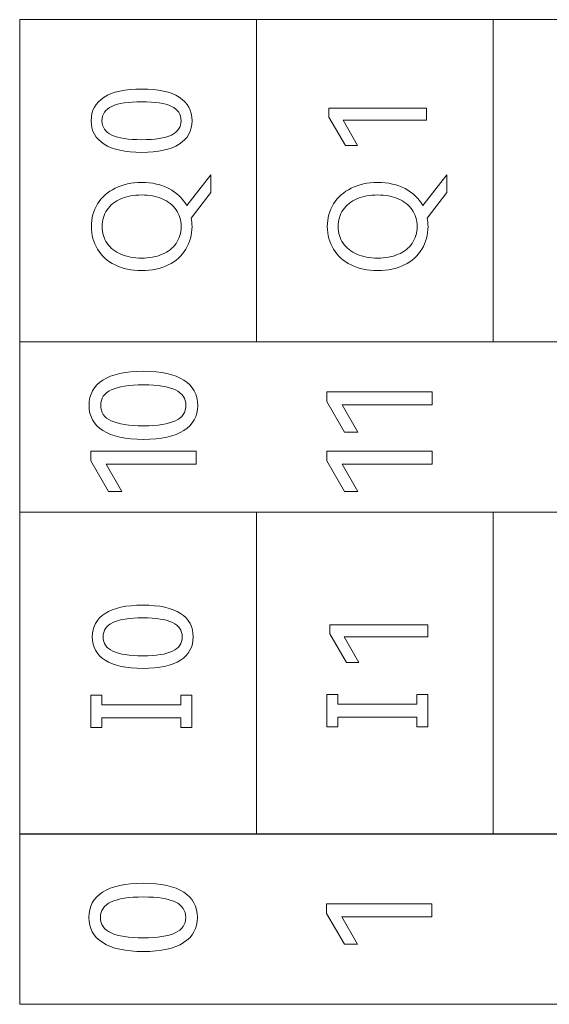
# Model space of a CAD drawing. Header units: millimetres. Extents: x 0 to 427, y 0 to 299.
# Tile 11 of 23: x 124 to 133, y 155 to 171. Entities that reach past the tile are written whole.
import ezdxf

# ---------------------------------------------------------------- set-up
doc = ezdxf.new("R2010")
doc.units = ezdxf.units.MM
doc.header["$MEASUREMENT"] = 0
doc.layers.add('layer 1', color=7, linetype='Continuous')

msp = doc.modelspace()

# ---------------------------------------------------------------- linework, layer by layer
at = {"layer": 'layer 1', "lineweight": 9}
for points, knots in [([(160.629, 171.486), (160.629, 171.486), (156.559, 171.486), (156.559, 171.486), (156.559, 171.486), (156.559, 171.486), (152.489, 171.486), (152.489, 171.486), (152.489, 171.486), (152.489, 171.486), (148.418, 171.486), (148.418, 171.486), (148.418, 171.486), (148.418, 171.486), (144.348, 171.486), (144.348, 171.486), (144.348, 171.486), (144.348, 171.486), (140.278, 171.486), (140.278, 171.486), (140.278, 171.486), (140.278, 171.486), (136.207, 171.486), (136.207, 171.486), (136.207, 171.486), (136.207, 171.486), (132.137, 171.486), (132.137, 171.486), (132.137, 171.486), (132.137, 171.486), (128.067, 171.486), (128.067, 171.486), (128.067, 171.486), (128.067, 171.486), (123.997, 171.486), (123.997, 171.486)], [0, 0, 0, 0, 0.111111, 0.111111, 0.111111, 0.111111, 0.222222, 0.222222, 0.222222, 0.222222, 0.333333, 0.333333, 0.333333, 0.333333, 0.444444, 0.444444, 0.444444, 0.444444, 0.555556, 0.555556, 0.555556, 0.555556, 0.666667, 0.666667, 0.666667, 0.666667, 0.777778, 0.777778, 0.777778, 0.777778, 0.888889, 0.888889, 0.888889, 0.888889, 1, 1, 1, 1]), ([(126.094, 170.292), (126.379, 170.292), (126.594, 170.245), (126.74, 170.151), (126.74, 170.151), (126.886, 170.057), (126.959, 169.922), (126.959, 169.746), (126.959, 169.746), (126.959, 169.572), (126.886, 169.438), (126.739, 169.344), (126.739, 169.344), (126.592, 169.25), (126.377, 169.203), (126.094, 169.203), (126.094, 169.203), (125.81, 169.203), (125.594, 169.25), (125.447, 169.344), (125.447, 169.344), (125.299, 169.438), (125.225, 169.572), (125.225, 169.746), (125.225, 169.746), (125.225, 169.922), (125.299, 170.057), (125.446, 170.151), (125.446, 170.151), (125.592, 170.245), (125.809, 170.292), (126.094, 170.292)], [0, 0, 0, 0, 0.125, 0.125, 0.125, 0.125, 0.25, 0.25, 0.25, 0.25, 0.375, 0.375, 0.375, 0.375, 0.5, 0.5, 0.5, 0.5, 0.625, 0.625, 0.625, 0.625, 0.75, 0.75, 0.75, 0.75, 0.875, 0.875, 0.875, 0.875, 1, 1, 1, 1]), ([(126.094, 169.421), (126.322, 169.421), (126.492, 169.447), (126.604, 169.5), (126.604, 169.5), (126.715, 169.553), (126.771, 169.635), (126.771, 169.746), (126.771, 169.746), (126.771, 169.858), (126.716, 169.941), (126.605, 169.994), (126.605, 169.994), (126.494, 170.048), (126.324, 170.074), (126.094, 170.074), (126.094, 170.074), (125.864, 170.074), (125.692, 170.048), (125.58, 169.994), (125.58, 169.994), (125.467, 169.941), (125.411, 169.858), (125.411, 169.746), (125.411, 169.746), (125.411, 169.635), (125.467, 169.553), (125.58, 169.5), (125.58, 169.5), (125.692, 169.447), (125.864, 169.421), (126.094, 169.421)], [0, 0, 0, 0, 0.125, 0.125, 0.125, 0.125, 0.25, 0.25, 0.25, 0.25, 0.375, 0.375, 0.375, 0.375, 0.5, 0.5, 0.5, 0.5, 0.625, 0.625, 0.625, 0.625, 0.75, 0.75, 0.75, 0.75, 0.875, 0.875, 0.875, 0.875, 1, 1, 1, 1]), ([(129.806, 169.32), (129.806, 169.32), (129.595, 169.32), (129.595, 169.32), (129.595, 169.32), (129.595, 169.32), (129.31, 169.808), (129.31, 169.808), (129.31, 169.808), (129.31, 169.808), (129.31, 169.964), (129.31, 169.964), (129.31, 169.964), (129.31, 169.964), (130.991, 169.964), (130.991, 169.964), (130.991, 169.964), (130.991, 169.964), (130.991, 169.758), (130.991, 169.758), (130.991, 169.758), (130.991, 169.758), (129.556, 169.758), (129.556, 169.758), (129.556, 169.758), (129.556, 169.758), (129.806, 169.32), (129.806, 169.32)], [0, 0, 0, 0, 0.142857, 0.142857, 0.142857, 0.142857, 0.285714, 0.285714, 0.285714, 0.285714, 0.428571, 0.428571, 0.428571, 0.428571, 0.571429, 0.571429, 0.571429, 0.571429, 0.714286, 0.714286, 0.714286, 0.714286, 0.857143, 0.857143, 0.857143, 0.857143, 1, 1, 1, 1]), ([(127.282, 168.818), (127.282, 168.818), (127.282, 168.511), (127.282, 168.511), (127.282, 168.511), (127.282, 168.511), (126.945, 168.07), (126.945, 168.07), (126.945, 168.07), (126.954, 168.023), (126.959, 167.975), (126.959, 167.926), (126.959, 167.926), (126.959, 167.782), (126.924, 167.653), (126.853, 167.537), (126.853, 167.537), (126.783, 167.422), (126.682, 167.331), (126.551, 167.266), (126.551, 167.266), (126.419, 167.2), (126.266, 167.167), (126.092, 167.167), (126.092, 167.167), (125.919, 167.167), (125.767, 167.2), (125.636, 167.266), (125.636, 167.266), (125.504, 167.331), (125.403, 167.422), (125.333, 167.537), (125.333, 167.537), (125.263, 167.653), (125.228, 167.782), (125.228, 167.926), (125.228, 167.926), (125.228, 168.07), (125.263, 168.199), (125.334, 168.315), (125.334, 168.315), (125.405, 168.43), (125.506, 168.521), (125.637, 168.586), (125.637, 168.586), (125.768, 168.652), (125.919, 168.685), (126.092, 168.685), (126.092, 168.685), (126.273, 168.685), (126.43, 168.649), (126.563, 168.578), (126.563, 168.578), (126.697, 168.507), (126.798, 168.411), (126.867, 168.288), (126.867, 168.288), (126.867, 168.288), (127.282, 168.818), (127.282, 168.818)], [0, 0, 0, 0, 0.066667, 0.066667, 0.066667, 0.066667, 0.133333, 0.133333, 0.133333, 0.133333, 0.2, 0.2, 0.2, 0.2, 0.266667, 0.266667, 0.266667, 0.266667, 0.333333, 0.333333, 0.333333, 0.333333, 0.4, 0.4, 0.4, 0.4, 0.466667, 0.466667, 0.466667, 0.466667, 0.533333, 0.533333, 0.533333, 0.533333, 0.6, 0.6, 0.6, 0.6, 0.666667, 0.666667, 0.666667, 0.666667, 0.733333, 0.733333, 0.733333, 0.733333, 0.8, 0.8, 0.8, 0.8, 0.866667, 0.866667, 0.866667, 0.866667, 0.933333, 0.933333, 0.933333, 0.933333, 1, 1, 1, 1]), ([(131.34, 168.818), (131.34, 168.818), (131.34, 168.511), (131.34, 168.511), (131.34, 168.511), (131.34, 168.511), (131.003, 168.07), (131.003, 168.07), (131.003, 168.07), (131.012, 168.023), (131.016, 167.975), (131.016, 167.926), (131.016, 167.926), (131.016, 167.782), (130.981, 167.653), (130.911, 167.537), (130.911, 167.537), (130.841, 167.422), (130.74, 167.331), (130.608, 167.266), (130.608, 167.266), (130.477, 167.2), (130.324, 167.167), (130.15, 167.167), (130.15, 167.167), (129.977, 167.167), (129.825, 167.2), (129.693, 167.266), (129.693, 167.266), (129.562, 167.331), (129.461, 167.422), (129.391, 167.537), (129.391, 167.537), (129.32, 167.653), (129.285, 167.782), (129.285, 167.926), (129.285, 167.926), (129.285, 168.07), (129.321, 168.199), (129.392, 168.315), (129.392, 168.315), (129.463, 168.43), (129.564, 168.521), (129.695, 168.586), (129.695, 168.586), (129.825, 168.652), (129.977, 168.685), (130.15, 168.685), (130.15, 168.685), (130.33, 168.685), (130.487, 168.649), (130.621, 168.578), (130.621, 168.578), (130.755, 168.507), (130.856, 168.411), (130.925, 168.288), (130.925, 168.288), (130.925, 168.288), (131.34, 168.818), (131.34, 168.818)], [0, 0, 0, 0, 0.066667, 0.066667, 0.066667, 0.066667, 0.133333, 0.133333, 0.133333, 0.133333, 0.2, 0.2, 0.2, 0.2, 0.266667, 0.266667, 0.266667, 0.266667, 0.333333, 0.333333, 0.333333, 0.333333, 0.4, 0.4, 0.4, 0.4, 0.466667, 0.466667, 0.466667, 0.466667, 0.533333, 0.533333, 0.533333, 0.533333, 0.6, 0.6, 0.6, 0.6, 0.666667, 0.666667, 0.666667, 0.666667, 0.733333, 0.733333, 0.733333, 0.733333, 0.8, 0.8, 0.8, 0.8, 0.866667, 0.866667, 0.866667, 0.866667, 0.933333, 0.933333, 0.933333, 0.933333, 1, 1, 1, 1]), ([(126.092, 167.383), (126.225, 167.383), (126.343, 167.404), (126.445, 167.448), (126.445, 167.448), (126.548, 167.491), (126.628, 167.555), (126.685, 167.637), (126.685, 167.637), (126.742, 167.72), (126.771, 167.816), (126.771, 167.926), (126.771, 167.926), (126.771, 168.036), (126.742, 168.132), (126.685, 168.214), (126.685, 168.214), (126.628, 168.296), (126.548, 168.359), (126.445, 168.403), (126.445, 168.403), (126.343, 168.447), (126.225, 168.469), (126.092, 168.469), (126.092, 168.469), (125.958, 168.469), (125.839, 168.447), (125.737, 168.403), (125.737, 168.403), (125.634, 168.359), (125.555, 168.296), (125.498, 168.214), (125.498, 168.214), (125.442, 168.132), (125.413, 168.036), (125.413, 167.926), (125.413, 167.926), (125.413, 167.816), (125.442, 167.72), (125.498, 167.638), (125.498, 167.638), (125.555, 167.556), (125.634, 167.493), (125.737, 167.449), (125.737, 167.449), (125.839, 167.405), (125.958, 167.383), (126.092, 167.383)], [0, 0, 0, 0, 0.083333, 0.083333, 0.083333, 0.083333, 0.166667, 0.166667, 0.166667, 0.166667, 0.25, 0.25, 0.25, 0.25, 0.333333, 0.333333, 0.333333, 0.333333, 0.416667, 0.416667, 0.416667, 0.416667, 0.5, 0.5, 0.5, 0.5, 0.583333, 0.583333, 0.583333, 0.583333, 0.666667, 0.666667, 0.666667, 0.666667, 0.75, 0.75, 0.75, 0.75, 0.833333, 0.833333, 0.833333, 0.833333, 0.916667, 0.916667, 0.916667, 0.916667, 1, 1, 1, 1]), ([(130.15, 167.383), (130.283, 167.383), (130.4, 167.404), (130.503, 167.448), (130.503, 167.448), (130.605, 167.491), (130.685, 167.555), (130.742, 167.637), (130.742, 167.637), (130.8, 167.72), (130.828, 167.816), (130.828, 167.926), (130.828, 167.926), (130.828, 168.036), (130.8, 168.132), (130.742, 168.214), (130.742, 168.214), (130.685, 168.296), (130.605, 168.359), (130.503, 168.403), (130.503, 168.403), (130.4, 168.447), (130.283, 168.469), (130.15, 168.469), (130.15, 168.469), (130.015, 168.469), (129.897, 168.447), (129.794, 168.403), (129.794, 168.403), (129.692, 168.359), (129.612, 168.296), (129.556, 168.214), (129.556, 168.214), (129.499, 168.132), (129.471, 168.036), (129.471, 167.926), (129.471, 167.926), (129.471, 167.816), (129.499, 167.72), (129.556, 167.638), (129.556, 167.638), (129.612, 167.556), (129.692, 167.493), (129.794, 167.449), (129.794, 167.449), (129.897, 167.405), (130.015, 167.383), (130.15, 167.383)], [0, 0, 0, 0, 0.083333, 0.083333, 0.083333, 0.083333, 0.166667, 0.166667, 0.166667, 0.166667, 0.25, 0.25, 0.25, 0.25, 0.333333, 0.333333, 0.333333, 0.333333, 0.416667, 0.416667, 0.416667, 0.416667, 0.5, 0.5, 0.5, 0.5, 0.583333, 0.583333, 0.583333, 0.583333, 0.666667, 0.666667, 0.666667, 0.666667, 0.75, 0.75, 0.75, 0.75, 0.833333, 0.833333, 0.833333, 0.833333, 0.916667, 0.916667, 0.916667, 0.916667, 1, 1, 1, 1]), ([(160.629, 165.945), (160.629, 165.945), (156.559, 165.945), (156.559, 165.945), (156.559, 165.945), (156.559, 165.945), (152.489, 165.945), (152.489, 165.945), (152.489, 165.945), (152.489, 165.945), (148.418, 165.945), (148.418, 165.945), (148.418, 165.945), (148.418, 165.945), (144.348, 165.945), (144.348, 165.945), (144.348, 165.945), (144.348, 165.945), (140.278, 165.945), (140.278, 165.945), (140.278, 165.945), (140.278, 165.945), (136.207, 165.945), (136.207, 165.945), (136.207, 165.945), (136.207, 165.945), (132.137, 165.945), (132.137, 165.945), (132.137, 165.945), (132.137, 165.945), (128.067, 165.945), (128.067, 165.945), (128.067, 165.945), (128.067, 165.945), (123.997, 165.945), (123.997, 165.945)], [0, 0, 0, 0, 0.111111, 0.111111, 0.111111, 0.111111, 0.222222, 0.222222, 0.222222, 0.222222, 0.333333, 0.333333, 0.333333, 0.333333, 0.444444, 0.444444, 0.444444, 0.444444, 0.555556, 0.555556, 0.555556, 0.555556, 0.666667, 0.666667, 0.666667, 0.666667, 0.777778, 0.777778, 0.777778, 0.777778, 0.888889, 0.888889, 0.888889, 0.888889, 1, 1, 1, 1]), ([(123.997, 163.011), (123.997, 163.011), (123.997, 165.943), (123.997, 165.943), (123.997, 165.943), (123.997, 165.943), (160.629, 165.943), (160.629, 165.943), (160.629, 165.943), (160.629, 165.943), (160.629, 163.011), (160.629, 163.011), (160.629, 163.011), (160.629, 163.011), (123.997, 163.011), (123.997, 163.011)], [0, 0, 0, 0, 0.25, 0.25, 0.25, 0.25, 0.5, 0.5, 0.5, 0.5, 0.75, 0.75, 0.75, 0.75, 1, 1, 1, 1]), ([(126.125, 165.436), (126.431, 165.436), (126.663, 165.385), (126.82, 165.284), (126.82, 165.284), (126.977, 165.183), (127.056, 165.038), (127.056, 164.848), (127.056, 164.848), (127.056, 164.661), (126.977, 164.516), (126.819, 164.415), (126.819, 164.415), (126.661, 164.314), (126.429, 164.263), (126.125, 164.263), (126.125, 164.263), (125.818, 164.263), (125.586, 164.314), (125.427, 164.415), (125.427, 164.415), (125.268, 164.516), (125.189, 164.661), (125.189, 164.848), (125.189, 164.848), (125.189, 165.038), (125.268, 165.183), (125.426, 165.284), (125.426, 165.284), (125.584, 165.385), (125.817, 165.436), (126.125, 165.436)], [0, 0, 0, 0, 0.125, 0.125, 0.125, 0.125, 0.25, 0.25, 0.25, 0.25, 0.375, 0.375, 0.375, 0.375, 0.5, 0.5, 0.5, 0.5, 0.625, 0.625, 0.625, 0.625, 0.75, 0.75, 0.75, 0.75, 0.875, 0.875, 0.875, 0.875, 1, 1, 1, 1]), ([(126.125, 164.498), (126.37, 164.498), (126.553, 164.526), (126.673, 164.583), (126.673, 164.583), (126.793, 164.64), (126.853, 164.728), (126.853, 164.848), (126.853, 164.848), (126.853, 164.969), (126.793, 165.058), (126.674, 165.115), (126.674, 165.115), (126.555, 165.172), (126.372, 165.201), (126.125, 165.201), (126.125, 165.201), (125.876, 165.201), (125.691, 165.173), (125.57, 165.115), (125.57, 165.115), (125.449, 165.057), (125.389, 164.969), (125.389, 164.848), (125.389, 164.848), (125.389, 164.728), (125.449, 164.64), (125.57, 164.583), (125.57, 164.583), (125.691, 164.526), (125.876, 164.498), (126.125, 164.498)], [0, 0, 0, 0, 0.125, 0.125, 0.125, 0.125, 0.25, 0.25, 0.25, 0.25, 0.375, 0.375, 0.375, 0.375, 0.5, 0.5, 0.5, 0.5, 0.625, 0.625, 0.625, 0.625, 0.75, 0.75, 0.75, 0.75, 0.875, 0.875, 0.875, 0.875, 1, 1, 1, 1]), ([(129.81, 164.389), (129.81, 164.389), (129.582, 164.389), (129.582, 164.389), (129.582, 164.389), (129.582, 164.389), (129.276, 164.915), (129.276, 164.915), (129.276, 164.915), (129.276, 164.915), (129.276, 165.083), (129.276, 165.083), (129.276, 165.083), (129.276, 165.083), (131.086, 165.083), (131.086, 165.083), (131.086, 165.083), (131.086, 165.083), (131.086, 164.861), (131.086, 164.861), (131.086, 164.861), (131.086, 164.861), (129.54, 164.861), (129.54, 164.861), (129.54, 164.861), (129.54, 164.861), (129.81, 164.389), (129.81, 164.389)], [0, 0, 0, 0, 0.142857, 0.142857, 0.142857, 0.142857, 0.285714, 0.285714, 0.285714, 0.285714, 0.428571, 0.428571, 0.428571, 0.428571, 0.571429, 0.571429, 0.571429, 0.571429, 0.714286, 0.714286, 0.714286, 0.714286, 0.857143, 0.857143, 0.857143, 0.857143, 1, 1, 1, 1]), ([(125.752, 163.367), (125.752, 163.367), (125.525, 163.367), (125.525, 163.367), (125.525, 163.367), (125.525, 163.367), (125.218, 163.893), (125.218, 163.893), (125.218, 163.893), (125.218, 163.893), (125.218, 164.061), (125.218, 164.061), (125.218, 164.061), (125.218, 164.061), (127.028, 164.061), (127.028, 164.061), (127.028, 164.061), (127.028, 164.061), (127.028, 163.838), (127.028, 163.838), (127.028, 163.838), (127.028, 163.838), (125.483, 163.838), (125.483, 163.838), (125.483, 163.838), (125.483, 163.838), (125.752, 163.367), (125.752, 163.367)], [0, 0, 0, 0, 0.142857, 0.142857, 0.142857, 0.142857, 0.285714, 0.285714, 0.285714, 0.285714, 0.428571, 0.428571, 0.428571, 0.428571, 0.571429, 0.571429, 0.571429, 0.571429, 0.714286, 0.714286, 0.714286, 0.714286, 0.857143, 0.857143, 0.857143, 0.857143, 1, 1, 1, 1]), ([(129.81, 163.367), (129.81, 163.367), (129.582, 163.367), (129.582, 163.367), (129.582, 163.367), (129.582, 163.367), (129.276, 163.893), (129.276, 163.893), (129.276, 163.893), (129.276, 163.893), (129.276, 164.061), (129.276, 164.061), (129.276, 164.061), (129.276, 164.061), (131.086, 164.061), (131.086, 164.061), (131.086, 164.061), (131.086, 164.061), (131.086, 163.838), (131.086, 163.838), (131.086, 163.838), (131.086, 163.838), (129.54, 163.838), (129.54, 163.838), (129.54, 163.838), (129.54, 163.838), (129.81, 163.367), (129.81, 163.367)], [0, 0, 0, 0, 0.142857, 0.142857, 0.142857, 0.142857, 0.285714, 0.285714, 0.285714, 0.285714, 0.428571, 0.428571, 0.428571, 0.428571, 0.571429, 0.571429, 0.571429, 0.571429, 0.714286, 0.714286, 0.714286, 0.714286, 0.857143, 0.857143, 0.857143, 0.857143, 1, 1, 1, 1]), ([(160.629, 163.011), (160.629, 163.011), (156.559, 163.011), (156.559, 163.011), (156.559, 163.011), (156.559, 163.011), (152.489, 163.011), (152.489, 163.011), (152.489, 163.011), (152.489, 163.011), (148.418, 163.011), (148.418, 163.011), (148.418, 163.011), (148.418, 163.011), (144.348, 163.011), (144.348, 163.011), (144.348, 163.011), (144.348, 163.011), (140.278, 163.011), (140.278, 163.011), (140.278, 163.011), (140.278, 163.011), (136.207, 163.011), (136.207, 163.011), (136.207, 163.011), (136.207, 163.011), (132.137, 163.011), (132.137, 163.011), (132.137, 163.011), (132.137, 163.011), (128.067, 163.011), (128.067, 163.011), (128.067, 163.011), (128.067, 163.011), (123.997, 163.011), (123.997, 163.011)], [0, 0, 0, 0, 0.111111, 0.111111, 0.111111, 0.111111, 0.222222, 0.222222, 0.222222, 0.222222, 0.333333, 0.333333, 0.333333, 0.333333, 0.444444, 0.444444, 0.444444, 0.444444, 0.555556, 0.555556, 0.555556, 0.555556, 0.666667, 0.666667, 0.666667, 0.666667, 0.777778, 0.777778, 0.777778, 0.777778, 0.888889, 0.888889, 0.888889, 0.888889, 1, 1, 1, 1]), ([(126.114, 161.411), (126.399, 161.411), (126.614, 161.364), (126.76, 161.27), (126.76, 161.27), (126.906, 161.176), (126.979, 161.041), (126.979, 160.865), (126.979, 160.865), (126.979, 160.691), (126.905, 160.557), (126.759, 160.463), (126.759, 160.463), (126.612, 160.369), (126.397, 160.322), (126.114, 160.322), (126.114, 160.322), (125.83, 160.322), (125.614, 160.369), (125.466, 160.463), (125.466, 160.463), (125.319, 160.557), (125.245, 160.691), (125.245, 160.865), (125.245, 160.865), (125.245, 161.041), (125.319, 161.176), (125.465, 161.27), (125.465, 161.27), (125.612, 161.364), (125.828, 161.411), (126.114, 161.411)], [0, 0, 0, 0, 0.125, 0.125, 0.125, 0.125, 0.25, 0.25, 0.25, 0.25, 0.375, 0.375, 0.375, 0.375, 0.5, 0.5, 0.5, 0.5, 0.625, 0.625, 0.625, 0.625, 0.75, 0.75, 0.75, 0.75, 0.875, 0.875, 0.875, 0.875, 1, 1, 1, 1]), ([(126.114, 160.54), (126.342, 160.54), (126.512, 160.566), (126.623, 160.619), (126.623, 160.619), (126.735, 160.672), (126.791, 160.754), (126.791, 160.865), (126.791, 160.865), (126.791, 160.977), (126.735, 161.059), (126.624, 161.113), (126.624, 161.113), (126.514, 161.166), (126.344, 161.193), (126.114, 161.193), (126.114, 161.193), (125.883, 161.193), (125.712, 161.166), (125.599, 161.113), (125.599, 161.113), (125.487, 161.059), (125.431, 160.977), (125.431, 160.865), (125.431, 160.865), (125.431, 160.754), (125.487, 160.672), (125.599, 160.619), (125.599, 160.619), (125.712, 160.566), (125.883, 160.54), (126.114, 160.54)], [0, 0, 0, 0, 0.125, 0.125, 0.125, 0.125, 0.25, 0.25, 0.25, 0.25, 0.375, 0.375, 0.375, 0.375, 0.5, 0.5, 0.5, 0.5, 0.625, 0.625, 0.625, 0.625, 0.75, 0.75, 0.75, 0.75, 0.875, 0.875, 0.875, 0.875, 1, 1, 1, 1]), ([(129.826, 160.427), (129.826, 160.427), (129.615, 160.427), (129.615, 160.427), (129.615, 160.427), (129.615, 160.427), (129.33, 160.915), (129.33, 160.915), (129.33, 160.915), (129.33, 160.915), (129.33, 161.071), (129.33, 161.071), (129.33, 161.071), (129.33, 161.071), (131.011, 161.071), (131.011, 161.071), (131.011, 161.071), (131.011, 161.071), (131.011, 160.865), (131.011, 160.865), (131.011, 160.865), (131.011, 160.865), (129.576, 160.865), (129.576, 160.865), (129.576, 160.865), (129.576, 160.865), (129.826, 160.427), (129.826, 160.427)], [0, 0, 0, 0, 0.142857, 0.142857, 0.142857, 0.142857, 0.285714, 0.285714, 0.285714, 0.285714, 0.428571, 0.428571, 0.428571, 0.428571, 0.571429, 0.571429, 0.571429, 0.571429, 0.714286, 0.714286, 0.714286, 0.714286, 0.857143, 0.857143, 0.857143, 0.857143, 1, 1, 1, 1]), ([(125.408, 159.861), (125.408, 159.861), (125.408, 159.695), (125.408, 159.695), (125.408, 159.695), (125.408, 159.695), (126.764, 159.695), (126.764, 159.695), (126.764, 159.695), (126.764, 159.695), (126.764, 159.861), (126.764, 159.861), (126.764, 159.861), (126.764, 159.861), (126.954, 159.861), (126.954, 159.861), (126.954, 159.861), (126.954, 159.861), (126.954, 159.304), (126.954, 159.304), (126.954, 159.304), (126.954, 159.304), (126.764, 159.304), (126.764, 159.304), (126.764, 159.304), (126.764, 159.304), (126.764, 159.471), (126.764, 159.471), (126.764, 159.471), (126.764, 159.471), (125.408, 159.471), (125.408, 159.471), (125.408, 159.471), (125.408, 159.471), (125.408, 159.304), (125.408, 159.304), (125.408, 159.304), (125.408, 159.304), (125.219, 159.304), (125.219, 159.304), (125.219, 159.304), (125.219, 159.304), (125.219, 159.861), (125.219, 159.861), (125.219, 159.861), (125.219, 159.861), (125.408, 159.861), (125.408, 159.861)], [0, 0, 0, 0, 0.083333, 0.083333, 0.083333, 0.083333, 0.166667, 0.166667, 0.166667, 0.166667, 0.25, 0.25, 0.25, 0.25, 0.333333, 0.333333, 0.333333, 0.333333, 0.416667, 0.416667, 0.416667, 0.416667, 0.5, 0.5, 0.5, 0.5, 0.583333, 0.583333, 0.583333, 0.583333, 0.666667, 0.666667, 0.666667, 0.666667, 0.75, 0.75, 0.75, 0.75, 0.833333, 0.833333, 0.833333, 0.833333, 0.916667, 0.916667, 0.916667, 0.916667, 1, 1, 1, 1]), ([(129.466, 159.873), (129.466, 159.873), (129.466, 159.706), (129.466, 159.706), (129.466, 159.706), (129.466, 159.706), (130.822, 159.706), (130.822, 159.706), (130.822, 159.706), (130.822, 159.706), (130.822, 159.873), (130.822, 159.873), (130.822, 159.873), (130.822, 159.873), (131.011, 159.873), (131.011, 159.873), (131.011, 159.873), (131.011, 159.873), (131.011, 159.315), (131.011, 159.315), (131.011, 159.315), (131.011, 159.315), (130.822, 159.315), (130.822, 159.315), (130.822, 159.315), (130.822, 159.315), (130.822, 159.482), (130.822, 159.482), (130.822, 159.482), (130.822, 159.482), (129.466, 159.482), (129.466, 159.482), (129.466, 159.482), (129.466, 159.482), (129.466, 159.315), (129.466, 159.315), (129.466, 159.315), (129.466, 159.315), (129.277, 159.315), (129.277, 159.315), (129.277, 159.315), (129.277, 159.315), (129.277, 159.873), (129.277, 159.873), (129.277, 159.873), (129.277, 159.873), (129.466, 159.873), (129.466, 159.873)], [0, 0, 0, 0, 0.083333, 0.083333, 0.083333, 0.083333, 0.166667, 0.166667, 0.166667, 0.166667, 0.25, 0.25, 0.25, 0.25, 0.333333, 0.333333, 0.333333, 0.333333, 0.416667, 0.416667, 0.416667, 0.416667, 0.5, 0.5, 0.5, 0.5, 0.583333, 0.583333, 0.583333, 0.583333, 0.666667, 0.666667, 0.666667, 0.666667, 0.75, 0.75, 0.75, 0.75, 0.833333, 0.833333, 0.833333, 0.833333, 0.916667, 0.916667, 0.916667, 0.916667, 1, 1, 1, 1]), ([(123.997, 154.543), (123.997, 154.543), (123.997, 157.475), (123.997, 157.475), (123.997, 157.475), (123.997, 157.475), (160.629, 157.475), (160.629, 157.475), (160.629, 157.475), (160.629, 157.475), (160.629, 154.543), (160.629, 154.543), (160.629, 154.543), (160.629, 154.543), (123.997, 154.543), (123.997, 154.543)], [0, 0, 0, 0, 0.25, 0.25, 0.25, 0.25, 0.5, 0.5, 0.5, 0.5, 0.75, 0.75, 0.75, 0.75, 1, 1, 1, 1]), ([(160.629, 157.468), (160.629, 157.468), (156.559, 157.468), (156.559, 157.468), (156.559, 157.468), (156.559, 157.468), (152.489, 157.468), (152.489, 157.468), (152.489, 157.468), (152.489, 157.468), (148.418, 157.468), (148.418, 157.468), (148.418, 157.468), (148.418, 157.468), (144.348, 157.468), (144.348, 157.468), (144.348, 157.468), (144.348, 157.468), (140.278, 157.468), (140.278, 157.468), (140.278, 157.468), (140.278, 157.468), (136.207, 157.468), (136.207, 157.468), (136.207, 157.468), (136.207, 157.468), (132.137, 157.468), (132.137, 157.468), (132.137, 157.468), (132.137, 157.468), (128.067, 157.468), (128.067, 157.468), (128.067, 157.468), (128.067, 157.468), (123.997, 157.468), (123.997, 157.468)], [0, 0, 0, 0, 0.111111, 0.111111, 0.111111, 0.111111, 0.222222, 0.222222, 0.222222, 0.222222, 0.333333, 0.333333, 0.333333, 0.333333, 0.444444, 0.444444, 0.444444, 0.444444, 0.555556, 0.555556, 0.555556, 0.555556, 0.666667, 0.666667, 0.666667, 0.666667, 0.777778, 0.777778, 0.777778, 0.777778, 0.888889, 0.888889, 0.888889, 0.888889, 1, 1, 1, 1]), ([(126.121, 156.625), (126.427, 156.625), (126.659, 156.574), (126.816, 156.473), (126.816, 156.473), (126.973, 156.372), (127.052, 156.227), (127.052, 156.037), (127.052, 156.037), (127.052, 155.85), (126.973, 155.705), (126.815, 155.604), (126.815, 155.604), (126.657, 155.503), (126.426, 155.452), (126.121, 155.452), (126.121, 155.452), (125.815, 155.452), (125.582, 155.503), (125.423, 155.604), (125.423, 155.604), (125.265, 155.705), (125.185, 155.85), (125.185, 156.037), (125.185, 156.037), (125.185, 156.227), (125.264, 156.372), (125.422, 156.473), (125.422, 156.473), (125.58, 156.574), (125.813, 156.625), (126.121, 156.625)], [0, 0, 0, 0, 0.125, 0.125, 0.125, 0.125, 0.25, 0.25, 0.25, 0.25, 0.375, 0.375, 0.375, 0.375, 0.5, 0.5, 0.5, 0.5, 0.625, 0.625, 0.625, 0.625, 0.75, 0.75, 0.75, 0.75, 0.875, 0.875, 0.875, 0.875, 1, 1, 1, 1]), ([(126.121, 155.687), (126.366, 155.687), (126.549, 155.715), (126.669, 155.772), (126.669, 155.772), (126.789, 155.829), (126.85, 155.917), (126.85, 156.037), (126.85, 156.037), (126.85, 156.157), (126.79, 156.246), (126.67, 156.304), (126.67, 156.304), (126.551, 156.362), (126.368, 156.39), (126.121, 156.39), (126.121, 156.39), (125.872, 156.39), (125.688, 156.362), (125.567, 156.304), (125.567, 156.304), (125.446, 156.246), (125.385, 156.157), (125.385, 156.037), (125.385, 156.037), (125.385, 155.917), (125.446, 155.829), (125.567, 155.772), (125.567, 155.772), (125.688, 155.715), (125.872, 155.687), (126.121, 155.687)], [0, 0, 0, 0, 0.125, 0.125, 0.125, 0.125, 0.25, 0.25, 0.25, 0.25, 0.375, 0.375, 0.375, 0.375, 0.5, 0.5, 0.5, 0.5, 0.625, 0.625, 0.625, 0.625, 0.75, 0.75, 0.75, 0.75, 0.875, 0.875, 0.875, 0.875, 1, 1, 1, 1]), ([(129.806, 155.578), (129.806, 155.578), (129.579, 155.578), (129.579, 155.578), (129.579, 155.578), (129.579, 155.578), (129.273, 156.104), (129.273, 156.104), (129.273, 156.104), (129.273, 156.104), (129.273, 156.272), (129.273, 156.272), (129.273, 156.272), (129.273, 156.272), (131.083, 156.272), (131.083, 156.272), (131.083, 156.272), (131.083, 156.272), (131.083, 156.05), (131.083, 156.05), (131.083, 156.05), (131.083, 156.05), (129.537, 156.05), (129.537, 156.05), (129.537, 156.05), (129.537, 156.05), (129.806, 155.578), (129.806, 155.578)], [0, 0, 0, 0, 0.142857, 0.142857, 0.142857, 0.142857, 0.285714, 0.285714, 0.285714, 0.285714, 0.428571, 0.428571, 0.428571, 0.428571, 0.571429, 0.571429, 0.571429, 0.571429, 0.714286, 0.714286, 0.714286, 0.714286, 0.857143, 0.857143, 0.857143, 0.857143, 1, 1, 1, 1])]:
    msp.add_open_spline(points, degree=3, knots=knots, dxfattribs=at)
for points in [[(123.997, 165.945), (123.997, 165.945), (123.997, 171.486), (123.997, 171.486)], [(128.067, 165.945), (128.067, 165.945), (128.067, 171.486), (128.067, 171.486)], [(132.137, 165.945), (132.137, 165.945), (132.137, 171.486), (132.137, 171.486)], [(123.997, 157.468), (123.997, 157.468), (123.997, 163.011), (123.997, 163.011)], [(128.067, 157.468), (128.067, 157.468), (128.067, 163.011), (128.067, 163.011)], [(132.137, 157.468), (132.137, 157.468), (132.137, 163.011), (132.137, 163.011)]]:
    msp.add_open_spline(points, degree=3, dxfattribs=at)

doc.saveas('drawing.dxf')
